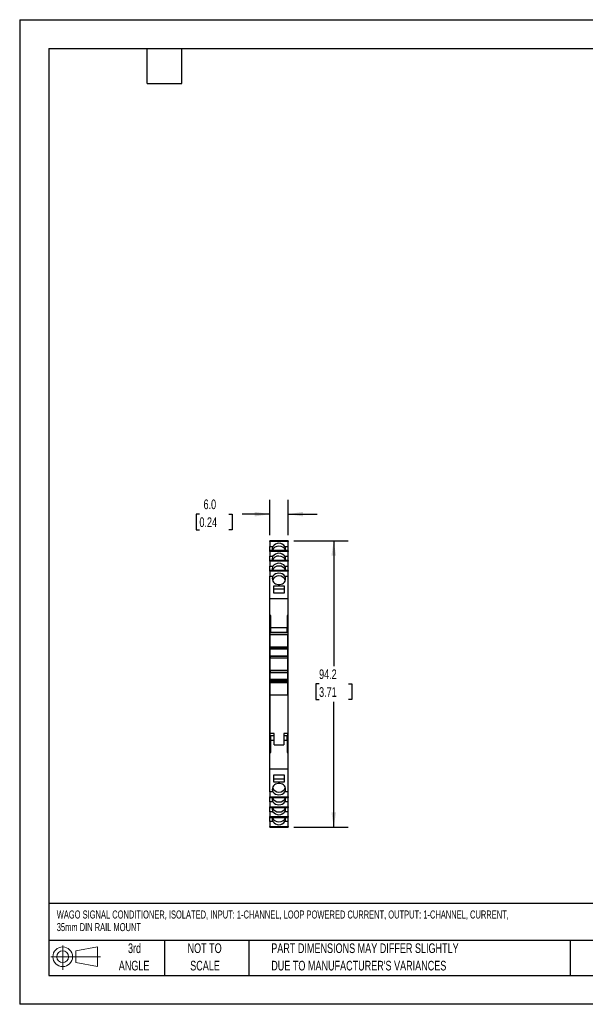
# Model space of a CAD drawing. Header units: millimetres. Extents: x 0 to 419, y 0 to 324.
# Tile 1 of 3: x 0 to 186, y 0 to 324. Entities that reach past the tile are written whole.
import ezdxf

# ---------------------------------------------------------------- set-up
doc = ezdxf.new("R2010")
doc.units = ezdxf.units.MM
doc.header["$LTSCALE"] = 1.5
doc.linetypes.add('CENTERX2', pattern=[20.32, 12.7, -2.54, 2.54, -2.54])
doc.layers.add('DIMENSIONS', color=140, linetype='Continuous', lineweight=25)
doc.layers.add('TEXT', color=140, linetype='Continuous', lineweight=25)
doc.layers.add('SLD-DEFPOINTS', color=7, linetype='Continuous')
doc.styles.add('SLDTEXTSTYLE0', font='TXT', dxfattribs={"width": 0.7})
doc.dimstyles.new('SLDDIMSTYLE0', dxfattribs={"dimtxt": 3.237012, "dimasz": 4.953, "dimexe": 0, "dimexo": 0.0625, "dimgap": 0.809253, "dimtad": 0, "dimtih": 1, "dimtoh": 1, "dimrnd": 1e-09, "dimzin": 12, "dimdsep": 46, "dimtxsty": 'SLDTEXTSTYLE0', "dimsah": 1, "dimcen": 0.09, "dimadec": 0, "dimazin": 3, "dimtfac": 1, "dimtofl": 0, "dimtmove": 0, "dimatfit": 3, "dimfxl": 0, "dimfrac": 2, "dimtolj": 1, "dimtzin": 12, "dimarcsym": 0})
doc.dimstyles.new('SLDDIMSTYLE1', dxfattribs={"dimtxt": 3.237012, "dimasz": 4.953, "dimexe": 0, "dimexo": 0.0625, "dimgap": 0.809253, "dimtad": 0, "dimtih": 1, "dimtoh": 1, "dimrnd": 1e-09, "dimzin": 4, "dimdsep": 46, "dimtxsty": 'SLDTEXTSTYLE0', "dimsah": 1, "dimcen": 0.09, "dimadec": 0, "dimazin": 1, "dimtfac": 1, "dimtmove": 0, "dimatfit": 0, "dimfxl": 0, "dimfrac": 2, "dimtolj": 1, "dimtzin": 12, "dimarcsym": 0})

# ---------------------------------------------------------------- blocks, each defined once
blk = doc.blocks.new('Block11')
at = {"color": 7, "linetype": 'Continuous', "lineweight": 18}
for p, q in [((3.88, 7.97), (3.88, 0)), ((8.22, 6.25), (15.26, 7.55)), ((15.26, 7.55), (15.26, 1.1)), ((0, 4.32), (16.31, 4.32)), ((8.22, 2.39), (8.22, 6.25)), ((8.22, 2.39), (15.26, 1.1))]:
    blk.add_line(p, q, dxfattribs=at)
for radius in [3.23, 1.93]:
    blk.add_circle((3.88, 4.32), radius, dxfattribs=at)
blk = doc.blocks.new('Block12')
at = {"layer": 'SLD-DEFPOINTS'}
blk.add_blockref('Block11', (0, 0), dxfattribs=at)
blk = doc.blocks.new('SW_NOTE_0')
at = {"layer": 'TEXT', "color": 0, "linetype": 'CENTERX2', "lineweight": 18, "attachment_point": 1, "style": 'SLDTEXTSTYLE0'}
for s, insert, char_height in [('WAGO SIGNAL CONDITIONER, ISOLATED, INPUT: 1-CHANNEL, LOOP POWERED CURRENT, OUTPUT: 1-CHANNEL, CURRENT,', (0, 3.4), 2.63526), ('35mm DIN RAIL MOUNT', (0, -0.74), 2.6353)]:
    blk.add_mtext(s, dxfattribs=dict(at, insert=insert, char_height=char_height))
blk = doc.blocks.new('SW_NOTE_0_3')
at = {"layer": 'TEXT', "color": 0, "linetype": 'CENTERX2', "lineweight": 18, "char_height": 3.175, "attachment_point": 1, "style": 'SLDTEXTSTYLE0'}
for s, insert in [('PART DIMENSIONS MAY DIFFER SLIGHTLY', (0, 4.09)), ("DUE TO MANUFACTURER'S VARIANCES", (0, -1.64))]:
    blk.add_mtext(s, dxfattribs=dict(at, insert=insert))
blk = doc.blocks.new('SW_NOTE_0_4')
at = {"layer": 'TEXT', "color": 0, "linetype": 'CENTERX2', "lineweight": 18, "char_height": 3.175, "attachment_point": 2, "style": 'SLDTEXTSTYLE0'}
for s, insert in [('NOT TO', (7.89, 4.09)), ('SCALE', (8.03, -1.64))]:
    blk.add_mtext(s, dxfattribs=dict(at, insert=insert))
blk = doc.blocks.new('SW_NOTE_0_5')
at = {"layer": 'TEXT', "color": 0, "linetype": 'CENTERX2', "lineweight": 18, "char_height": 3.175, "attachment_point": 2, "style": 'SLDTEXTSTYLE0'}
for s, insert in [('3rd', (3.47, 4.09)), ('ANGLE', (3.33, -1.64))]:
    blk.add_mtext(s, dxfattribs=dict(at, insert=insert))
blk = doc.blocks.new('_D')
at = {"layer": 'DIMENSIONS'}
for p, q in [((90.11, 152.48), (107.97, 152.48)), ((103.21, 152.48), (103.21, 111.23)), ((98.4, 105.36), (97.31, 105.36)), ((97.31, 105.36), (97.31, 100.21)), ((108.02, 105.36), (109.11, 105.36)), ((109.11, 105.36), (109.11, 100.21)), ((97.31, 100.21), (98.4, 100.21)), ((103.21, 58.24), (103.21, 99.49)), ((109.11, 100.21), (108.02, 100.21)), ((90.11, 58.24), (107.97, 58.24))]:
    blk.add_line(p, q, dxfattribs=at)
for points in [[(103.21, 152.48), (102.45, 147.52), (103.97, 147.52)], [(103.21, 58.24), (103.97, 63.19), (102.45, 63.19)]]:
    blk.add_solid(points, dxfattribs=at)
at = {"layer": 'DIMENSIONS', "char_height": 3.175, "attachment_point": 1, "style": 'SLDTEXTSTYLE0'}
for s, insert in [('94.2', (98.4, 110.17)), ('3.71', (98.4, 104.3))]:
    blk.add_mtext(s, dxfattribs=dict(at, insert=insert))
blk = doc.blocks.new('_D_1')
at = {"layer": 'DIMENSIONS'}
for p, q in [((82.21, 154.36), (82.21, 165.98)), ((88.21, 154.36), (88.21, 165.98)), ((59.07, 161.22), (57.99, 161.22)), ((57.99, 161.22), (57.99, 156.08)), ((68.69, 161.22), (69.78, 161.22)), ((69.78, 161.22), (69.78, 156.08)), ((82.21, 161.22), (73.08, 161.22)), ((88.21, 161.22), (97.73, 161.22)), ((57.99, 156.08), (59.07, 156.08)), ((69.78, 156.08), (68.69, 156.08))]:
    blk.add_line(p, q, dxfattribs=at)
for points in [[(82.21, 161.22), (77.26, 161.98), (77.26, 160.46)], [(88.21, 161.22), (93.16, 160.46), (93.16, 161.98)]]:
    blk.add_solid(points, dxfattribs=at)
at = {"layer": 'DIMENSIONS', "char_height": 3.175, "attachment_point": 1, "style": 'SLDTEXTSTYLE0'}
for s, insert in [('6.0', (60.42, 166.04)), ('0.24', (59.07, 160.17))]:
    blk.add_mtext(s, dxfattribs=dict(at, insert=insert))

msp = doc.modelspace()

# ---------------------------------------------------------------- linework, layer by layer
at = {"color": 7, "linetype": 'Continuous'}
for p, q in [((0.004, 323.854), (0.004, 0.004)), ((0.004, 323.854), (419.104, 323.854)), ((419.104, 0.004), (0.004, 0.004))]:
    msp.add_line(p, q, dxfattribs=at)
for p, q in [((88.209, 152.486), (82.209, 152.486)), ((82.209, 152.477), (82.209, 152.486)), ((82.209, 152.477), (88.209, 152.477)), ((82.209, 152.259), (82.209, 152.477)), ((88.209, 152.259), (82.209, 152.259)), ((82.209, 152.259), (82.209, 150.631)), ((88.209, 152.477), (88.209, 152.486)), ((88.209, 152.477), (88.209, 152.259)), ((88.209, 150.631), (88.209, 152.259)), ((82.209, 150.631), (83.247, 150.631)), ((82.209, 149.216), (82.209, 150.631)), ((88.209, 149.216), (82.209, 149.216)), ((82.209, 149.207), (82.209, 149.216)), ((82.209, 149.207), (88.209, 149.207)), ((82.209, 148.989), (82.209, 149.207)), ((88.209, 148.989), (82.209, 148.989)), ((82.209, 148.989), (82.209, 147.361)), ((87.171, 150.631), (88.209, 150.631)), ((88.209, 149.216), (88.209, 150.631)), ((88.209, 149.207), (88.209, 149.216)), ((88.209, 149.207), (88.209, 148.989)), ((88.209, 147.361), (88.209, 148.989)), ((82.209, 147.361), (83.247, 147.361)), ((82.209, 145.946), (82.209, 147.361)), ((88.209, 145.946), (82.209, 145.946)), ((82.209, 145.937), (82.209, 145.946)), ((82.209, 145.937), (88.209, 145.937)), ((82.209, 145.719), (82.209, 145.937)), ((87.171, 147.361), (88.209, 147.361)), ((88.209, 145.946), (88.209, 147.361)), ((88.209, 145.937), (88.209, 145.946)), ((88.209, 145.937), (88.209, 145.719)), ((88.209, 145.719), (82.209, 145.719)), ((82.209, 145.719), (82.209, 144.091)), ((82.209, 144.091), (83.247, 144.091)), ((82.209, 142.676), (82.209, 144.091)), ((88.209, 142.676), (82.209, 142.676)), ((82.209, 142.667), (82.209, 142.676)), ((82.209, 142.667), (88.209, 142.667)), ((82.209, 142.449), (82.209, 142.667)), ((87.171, 144.091), (88.209, 144.091)), ((88.209, 144.091), (88.209, 145.719)), ((88.209, 142.676), (88.209, 144.091)), ((88.209, 142.667), (88.209, 142.676)), ((88.209, 142.667), (88.209, 142.449)), ((88.209, 142.449), (82.209, 142.449)), ((82.209, 142.449), (82.209, 140.821)), ((82.209, 133.32), (82.209, 140.821)), ((82.209, 140.821), (83.244, 140.821)), ((87.174, 140.821), (88.209, 140.821)), ((88.209, 140.821), (88.209, 142.449)), ((88.209, 133.32), (88.209, 140.821)), ((87.009, 137.545), (83.409, 137.545)), ((83.409, 137.545), (83.409, 135.367)), ((87.009, 136.564), (83.409, 136.564)), ((87.009, 135.367), (87.009, 137.545)), ((88.209, 133.32), (82.209, 133.32)), ((82.209, 127.85), (82.209, 133.32)), ((83.409, 135.367), (87.009, 135.367)), ((88.209, 127.85), (88.209, 133.32)), ((82.534, 127.85), (82.209, 127.85)), ((82.209, 125.559), (82.209, 127.85)), ((82.534, 123.856), (82.534, 127.85)), ((88.209, 127.85), (87.884, 127.85)), ((87.884, 127.85), (87.884, 123.856)), ((88.209, 125.559), (88.209, 127.85)), ((82.209, 125.559), (82.534, 125.559)), ((82.209, 124.363), (82.209, 125.559)), ((82.534, 124.363), (82.209, 124.363)), ((82.209, 119.002), (82.209, 124.363)), ((87.884, 123.856), (82.534, 123.856)), ((82.534, 122.356), (82.534, 123.856)), ((87.884, 125.559), (88.209, 125.559)), ((88.209, 124.363), (87.884, 124.363)), ((87.884, 122.356), (87.884, 123.856)), ((88.209, 124.363), (88.209, 125.559)), ((88.209, 119.002), (88.209, 124.363)), ((82.309, 122.263), (88.109, 122.263)), ((82.309, 121.67), (82.309, 122.263)), ((82.309, 121.67), (88.109, 121.67)), ((82.309, 117.475), (82.309, 121.67)), ((82.534, 122.356), (87.884, 122.356)), ((88.109, 122.263), (88.109, 121.67)), ((88.109, 117.475), (88.109, 121.67)), ((82.309, 119.002), (82.209, 119.002)), ((82.209, 115.393), (82.209, 119.002)), ((88.109, 117.475), (82.309, 117.475)), ((82.309, 117.475), (82.309, 117.317)), ((82.309, 117.317), (88.109, 117.317)), ((82.309, 117.218), (82.309, 117.317)), ((88.109, 117.218), (82.309, 117.218)), ((82.309, 117.218), (82.309, 116.925)), ((82.309, 116.925), (88.109, 116.925)), ((82.309, 116.917), (82.309, 116.925)), ((88.109, 116.917), (82.309, 116.917)), ((82.309, 116.917), (82.309, 116.913)), ((82.309, 116.913), (88.109, 116.913)), ((82.309, 114.563), (82.309, 116.913)), ((88.209, 119.002), (88.109, 119.002)), ((88.109, 117.317), (88.109, 117.475)), ((88.109, 117.317), (88.109, 117.218)), ((88.109, 116.925), (88.109, 117.218)), ((88.109, 116.925), (88.109, 116.917)), ((88.109, 116.913), (88.109, 116.917)), ((88.109, 114.563), (88.109, 116.913)), ((88.209, 115.393), (88.209, 119.002)), ((82.309, 115.393), (82.209, 115.393)), ((82.209, 95.319), (82.209, 115.393)), ((88.109, 114.563), (82.309, 114.563)), ((82.309, 114.423), (82.309, 114.563)), ((88.109, 114.423), (82.309, 114.423)), ((82.309, 114.423), (82.309, 113.972)), ((82.309, 113.972), (88.109, 113.972)), ((82.309, 113.963), (82.309, 113.972)), ((82.309, 113.963), (88.109, 113.963)), ((82.309, 109.763), (82.309, 113.963)), ((88.209, 115.393), (88.109, 115.393)), ((88.109, 114.563), (88.109, 114.423)), ((88.109, 113.972), (88.109, 114.423)), ((88.109, 113.972), (88.109, 113.963)), ((88.109, 109.763), (88.109, 113.963)), ((88.209, 95.319), (88.209, 115.393)), ((88.109, 109.763), (82.309, 109.763)), ((82.309, 109.753), (82.309, 109.763)), ((88.109, 109.753), (82.309, 109.753)), ((82.309, 109.753), (82.309, 109.302)), ((82.309, 109.302), (88.109, 109.302)), ((82.309, 109.163), (82.309, 109.302)), ((82.309, 109.163), (88.109, 109.163)), ((82.309, 106.813), (82.309, 109.163)), ((88.109, 109.763), (88.109, 109.753)), ((88.109, 109.302), (88.109, 109.753)), ((88.109, 109.302), (88.109, 109.163)), ((88.109, 106.813), (88.109, 109.163)), ((88.109, 106.813), (82.309, 106.813)), ((82.309, 106.813), (82.309, 106.809)), ((82.309, 106.809), (88.109, 106.809)), ((82.309, 106.717), (82.309, 106.809)), ((88.109, 106.717), (82.309, 106.717)), ((82.309, 106.717), (82.309, 106.423)), ((82.309, 106.423), (88.109, 106.423)), ((82.309, 106.063), (82.309, 106.423)), ((88.109, 106.063), (82.309, 106.063)), ((82.309, 106.063), (82.309, 105.866)), ((82.309, 105.866), (88.109, 105.866)), ((82.309, 101.763), (82.309, 105.866)), ((88.109, 106.809), (88.109, 106.813)), ((88.109, 106.809), (88.109, 106.717)), ((88.109, 106.423), (88.109, 106.717)), ((88.109, 106.423), (88.109, 106.063)), ((88.109, 105.866), (88.109, 106.063)), ((88.109, 101.763), (88.109, 105.866)), ((82.309, 101.763), (88.109, 101.763)), ((82.309, 89.063), (82.309, 101.763)), ((88.109, 101.763), (88.109, 89.063)), ((82.309, 95.319), (82.209, 95.319)), ((82.209, 91.71), (82.209, 95.319)), ((88.209, 95.319), (88.109, 95.319)), ((88.209, 91.71), (88.209, 95.319)), ((82.309, 91.71), (82.209, 91.71)), ((82.209, 86.348), (82.209, 91.71)), ((88.209, 91.71), (88.109, 91.71)), ((88.209, 86.348), (88.209, 91.71)), ((83.609, 89.063), (82.309, 89.063)), ((82.309, 88.463), (82.309, 89.063)), ((82.309, 88.463), (83.609, 88.463)), ((82.534, 86.856), (82.534, 88.356)), ((83.609, 88.356), (82.534, 88.356)), ((83.609, 85.363), (83.609, 89.063)), ((88.109, 89.063), (86.809, 89.063)), ((86.809, 89.063), (86.809, 85.363)), ((86.809, 88.463), (88.109, 88.463)), ((87.884, 88.356), (86.809, 88.356)), ((87.884, 86.856), (87.884, 88.356)), ((88.109, 88.463), (88.109, 89.063)), ((82.209, 86.348), (82.534, 86.348)), ((82.209, 85.153), (82.209, 86.348)), ((82.209, 82.861), (82.209, 85.153)), ((82.534, 85.153), (82.209, 85.153)), ((82.534, 86.856), (83.609, 86.856)), ((82.534, 82.861), (82.534, 86.856)), ((83.609, 85.363), (86.809, 85.363)), ((86.809, 86.856), (87.884, 86.856)), ((87.884, 86.856), (87.884, 82.861)), ((88.209, 86.348), (87.884, 86.348)), ((88.209, 85.153), (87.884, 85.153)), ((88.209, 85.153), (88.209, 86.348)), ((88.209, 82.861), (88.209, 85.153)), ((82.209, 82.861), (82.534, 82.861)), ((82.209, 77.392), (82.209, 82.861)), ((87.884, 82.861), (88.209, 82.861)), ((88.209, 77.392), (88.209, 82.861)), ((82.209, 69.891), (82.209, 77.392)), ((88.209, 77.392), (82.209, 77.392)), ((83.409, 75.345), (83.409, 73.167)), ((87.009, 75.345), (83.409, 75.345)), ((87.009, 73.167), (87.009, 75.345)), ((88.209, 69.891), (88.209, 77.392)), ((83.409, 74.148), (87.009, 74.148)), ((83.409, 73.167), (87.009, 73.167)), ((83.244, 69.891), (82.209, 69.891)), ((82.209, 69.891), (82.209, 68.263)), ((82.209, 68.263), (88.209, 68.263)), ((82.209, 68.045), (82.209, 68.263)), ((88.209, 68.045), (82.209, 68.045)), ((82.209, 68.036), (82.209, 68.045)), ((82.209, 68.036), (88.209, 68.036)), ((82.209, 66.621), (82.209, 68.036)), ((88.209, 69.891), (87.174, 69.891)), ((88.209, 68.263), (88.209, 69.891)), ((88.209, 68.263), (88.209, 68.045)), ((88.209, 68.036), (88.209, 68.045)), ((88.209, 66.621), (88.209, 68.036)), ((83.247, 66.621), (82.209, 66.621)), ((82.209, 66.621), (82.209, 64.993)), ((82.209, 64.993), (88.209, 64.993)), ((82.209, 64.775), (82.209, 64.993)), ((88.209, 64.775), (82.209, 64.775)), ((82.209, 64.766), (82.209, 64.775)), ((88.209, 66.621), (87.171, 66.621)), ((88.209, 64.993), (88.209, 66.621)), ((88.209, 64.993), (88.209, 64.775)), ((88.209, 64.766), (88.209, 64.775)), ((82.209, 64.766), (88.209, 64.766)), ((82.209, 63.351), (82.209, 64.766)), ((83.247, 63.351), (82.209, 63.351)), ((82.209, 63.351), (82.209, 61.723)), ((82.209, 61.723), (88.209, 61.723)), ((82.209, 61.505), (82.209, 61.723)), ((88.209, 63.351), (87.171, 63.351)), ((88.209, 63.351), (88.209, 64.766)), ((88.209, 61.723), (88.209, 63.351)), ((88.209, 61.723), (88.209, 61.505)), ((88.209, 61.505), (82.209, 61.505)), ((82.209, 61.496), (82.209, 61.505)), ((82.209, 61.496), (88.209, 61.496)), ((82.209, 60.081), (82.209, 61.496)), ((83.247, 60.081), (82.209, 60.081)), ((82.209, 60.081), (82.209, 58.453)), ((82.209, 58.453), (88.209, 58.453)), ((82.209, 58.235), (82.209, 58.453)), ((88.209, 60.081), (87.171, 60.081)), ((88.209, 61.496), (88.209, 61.505)), ((88.209, 60.081), (88.209, 61.496)), ((88.209, 58.453), (88.209, 60.081)), ((88.209, 58.453), (88.209, 58.235)), ((88.209, 58.235), (82.209, 58.235)), ((82.209, 58.226), (82.209, 58.235)), ((82.209, 58.226), (88.209, 58.226)), ((88.209, 58.226), (88.209, 58.235))]:
    msp.add_line(p, q)
at = {"flags": 128}
for points in [[(83.244, 140.821), (83.078, 140.437), (83.01, 140.031), (83.043, 139.622), (83.175, 139.228), (83.4, 138.867), (83.708, 138.557), (84.085, 138.311), (84.513, 138.14), (84.973, 138.053), (85.444, 138.053), (85.904, 138.14), (86.333, 138.311), (86.709, 138.557), (87.017, 138.867), (87.243, 139.228), (87.375, 139.622), (87.407, 140.031), (87.339, 140.437), (87.174, 140.821)], [(87.174, 69.891), (87.339, 70.275), (87.407, 70.681), (87.375, 71.09), (87.243, 71.484), (87.017, 71.845), (86.709, 72.155), (86.333, 72.401), (85.904, 72.572), (85.444, 72.659), (84.973, 72.659), (84.513, 72.572), (84.085, 72.401), (83.708, 72.155), (83.4, 71.845), (83.175, 71.484), (83.043, 71.09), (83.01, 70.681), (83.078, 70.275), (83.244, 69.891)]]:
    msp.add_lwpolyline(points, dxfattribs=at)
for centre, radius, start, end in [((84.706, 149.765), 1.697, 149.31004, 198.87078), ((85.093, 148.573), 2.128, 86.86643, 160.81784), ((85.209, 149.202), 2.427, 36.06466, 143.93534), ((85.294, 148.527), 2.174, 20.07372, 92.24201), ((85.712, 149.765), 1.697, 341.12922, 30.68996), ((84.706, 146.495), 1.697, 149.31004, 198.87078), ((85.093, 145.303), 2.128, 86.86643, 160.81784), ((85.209, 145.932), 2.427, 36.06466, 143.93534), ((85.294, 145.257), 2.174, 20.07372, 92.24201), ((85.712, 146.495), 1.697, 341.12922, 30.68996), ((84.706, 143.225), 1.697, 149.31004, 198.87078), ((85.093, 142.033), 2.128, 86.86643, 160.81784), ((85.209, 142.662), 2.427, 36.06466, 143.93534), ((85.294, 141.987), 2.174, 20.07372, 92.24201), ((85.712, 143.225), 1.697, 341.12922, 30.68996), ((85.093, 138.769), 2.128, 86.8662, 160.81652), ((85.209, 139.396), 2.427, 35.93777, 144.06223), ((85.294, 138.722), 2.174, 20.07511, 92.24217), ((84.706, 67.487), 1.697, 161.12922, 210.68996), ((85.124, 71.99), 2.174, 200.07372, 272.24201), ((85.209, 71.316), 2.427, 215.94314, 324.05686), ((85.325, 71.944), 2.128, 266.86643, 340.81784), ((85.712, 67.487), 1.697, 329.31004, 18.87078), ((85.124, 68.725), 2.174, 200.07372, 272.24201), ((85.209, 68.05), 2.427, 216.06466, 323.93534), ((85.325, 68.679), 2.128, 266.86643, 340.81784), ((84.706, 64.217), 1.697, 161.12922, 210.68996), ((85.124, 65.455), 2.174, 200.07372, 272.24201), ((85.209, 64.78), 2.427, 216.06466, 323.93534), ((85.325, 65.409), 2.128, 266.86643, 340.81784), ((85.712, 64.217), 1.697, 329.31004, 18.87078), ((84.706, 60.947), 1.697, 161.12922, 210.68996), ((85.124, 62.185), 2.174, 200.07372, 272.24201), ((85.209, 61.51), 2.427, 216.06466, 323.93534), ((85.325, 62.139), 2.128, 266.86643, 340.81784), ((85.712, 60.947), 1.697, 329.31004, 18.87078)]:
    msp.add_arc(centre, radius, start, end)
at = {"layer": 'TEXT'}
for p, q in [((9.525, 314.325), (409.575, 314.325)), ((9.525, 314.325), (9.525, 9.525)), ((41.91, 302.895), (41.91, 314.325)), ((53.34, 302.895), (53.34, 314.325)), ((41.91, 302.895), (53.34, 302.895)), ((409.575, 33.189), (9.525, 33.189)), ((409.575, 20.955), (9.525, 20.955)), ((47.625, 20.955), (47.625, 9.525)), ((75.317, 20.955), (75.317, 9.525)), ((180.97, 20.955), (180.97, 9.525)), ((9.525, 9.525), (409.575, 9.525))]:
    msp.add_line(p, q, dxfattribs=at)

# ---------------------------------------------------------------- block references
at = {"layer": 'SLD-DEFPOINTS'}
msp.add_blockref('Block12', (10.257, 11.331), dxfattribs=at)
at = {"layer": 'TEXT', "linetype": 'CENTERX2', "lineweight": 18}
for name, p in [('SW_NOTE_0', (12.18, 27.459)), ('SW_NOTE_0_5', (34.271, 15.953)), ('SW_NOTE_0_4', (52.886, 15.953)), ('SW_NOTE_0_3', (82.679, 15.953))]:
    msp.add_blockref(name, p, dxfattribs=at)

# ---------------------------------------------------------------- dimensions: what is measured, and where the dimension line sits
at = {"layer": 'DIMENSIONS'}
dim = msp.add_linear_dim(base=(88.209, 161.221), p1=(82.209, 152.457), p2=(88.209, 152.457), dimstyle='SLDDIMSTYLE1', dxfattribs=at)
dim.commit()
dim.dimension.update_dxf_attribs({"geometry": '_D_1', "text_midpoint": (63.883, 161.221), "dimtype": 160})
dim = msp.add_linear_dim(base=(103.209, 58.235), p1=(88.209, 152.477), p2=(88.209, 58.235), angle=90, dimstyle='SLDDIMSTYLE0', dxfattribs=at)
dim.commit()
dim.dimension.update_dxf_attribs({"geometry": '_D', "text_midpoint": (103.209, 105.356), "dimtype": 160})

doc.saveas('drawing.dxf')
